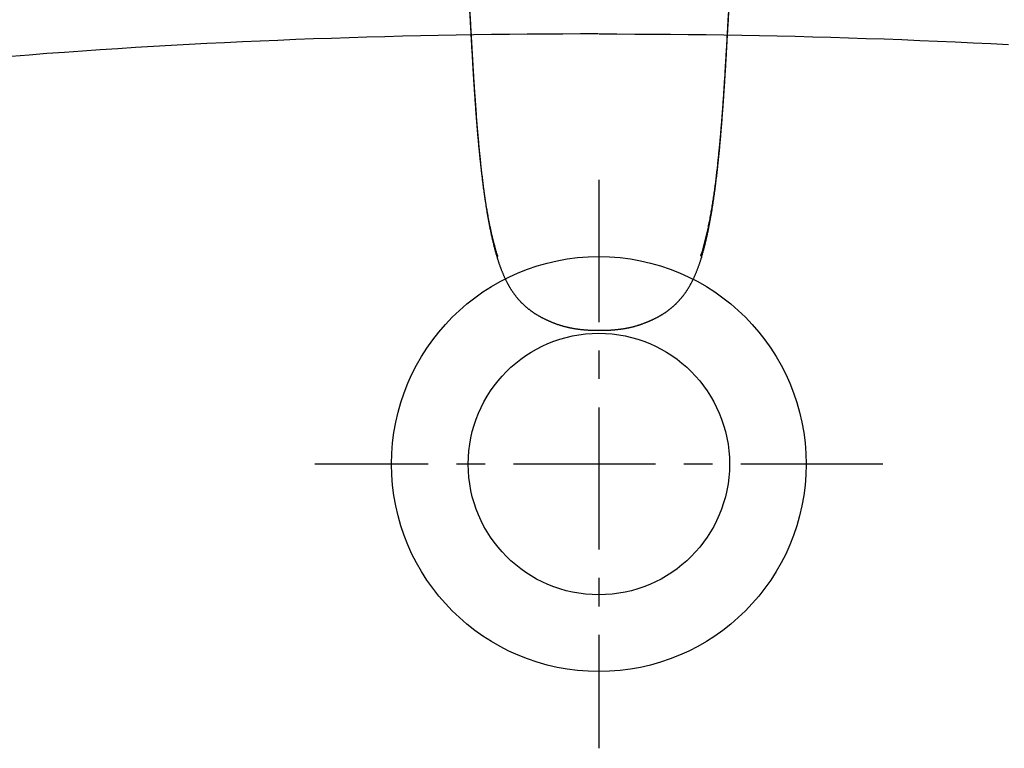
# Model space of a CAD drawing. Header units: centimetres. Extents: x 4120 to 19220, y -7417 to 180.
# Tile 198 of 223: x 18061 to 18078, y -2512 to -2499. Entities that reach past the tile are written whole.
import ezdxf

# ---------------------------------------------------------------- set-up
doc = ezdxf.new("R2010")
doc.units = ezdxf.units.CM
doc.linetypes.add('CENTER', pattern=[2, 1.25, -0.25, 0.25, -0.25])
doc.layers.add('URZĄDZENIA SANITARNE', color=6, linetype='Continuous')

# ---------------------------------------------------------------- blocks, each defined once
blk = doc.blocks.new('ORAS_ELECTRA')
for p, q in [((-1.795, -9.882), (-1.795, -9.882)), ((-1.795, -9.882), (-1.795, -9.883)), ((1.795, -9.882), (1.795, -9.883))]:
    blk.add_line(p, q)
for points, knots in [([(-2.369, -4.189), (-2.369, -4.196), (-2.368, -4.213), (-2.366, -4.24), (-2.364, -4.271), (-2.361, -4.301), (-2.359, -4.332), (-2.357, -4.364), (-2.355, -4.395), (-2.353, -4.427), (-2.35, -4.459), (-2.348, -4.491), (-2.346, -4.523), (-2.344, -4.555), (-2.341, -4.588), (-2.339, -4.621), (-2.337, -4.654), (-2.335, -4.687), (-2.332, -4.721), (-2.33, -4.754), (-2.328, -4.788), (-2.326, -4.823), (-2.323, -4.857), (-2.321, -4.892), (-2.319, -4.927), (-2.317, -4.962), (-2.314, -4.998), (-2.312, -5.034), (-2.309, -5.07), (-2.307, -5.107), (-2.305, -5.143), (-2.303, -5.178), (-2.3, -5.213), (-2.298, -5.247), (-2.296, -5.281), (-2.294, -5.314), (-2.292, -5.346), (-2.29, -5.378), (-2.288, -5.41), (-2.286, -5.442), (-2.284, -5.475), (-2.282, -5.507), (-2.28, -5.54), (-2.279, -5.573), (-2.277, -5.606), (-2.275, -5.641), (-2.273, -5.677), (-2.27, -5.714), (-2.268, -5.752), (-2.266, -5.791), (-2.264, -5.832), (-2.261, -5.873), (-2.259, -5.916), (-2.256, -5.96), (-2.254, -6.006), (-2.251, -6.053), (-2.248, -6.102), (-2.245, -6.153), (-2.242, -6.207), (-2.239, -6.263), (-2.236, -6.323), (-2.232, -6.388), (-2.228, -6.459), (-2.223, -6.539), (-2.217, -6.631), (-2.211, -6.725), (-2.206, -6.814), (-2.201, -6.892), (-2.196, -6.961), (-2.192, -7.025), (-2.187, -7.085), (-2.183, -7.142), (-2.179, -7.197), (-2.175, -7.252), (-2.171, -7.306), (-2.168, -7.358), (-2.164, -7.407), (-2.16, -7.455), (-2.156, -7.502), (-2.152, -7.548), (-2.149, -7.594), (-2.145, -7.638), (-2.141, -7.681), (-2.138, -7.724), (-2.134, -7.766), (-2.13, -7.807), (-2.127, -7.847), (-2.123, -7.887), (-2.119, -7.926), (-2.116, -7.965), (-2.112, -8.003), (-2.108, -8.041), (-2.105, -8.078), (-2.101, -8.114), (-2.097, -8.151), (-2.093, -8.187), (-2.09, -8.223), (-2.086, -8.258), (-2.082, -8.293), (-2.078, -8.328), (-2.074, -8.363), (-2.07, -8.397), (-2.066, -8.431), (-2.062, -8.465), (-2.058, -8.499), (-2.054, -8.532), (-2.05, -8.566), (-2.046, -8.6), (-2.041, -8.633), (-2.037, -8.667), (-2.032, -8.7), (-2.028, -8.734), (-2.023, -8.767), (-2.019, -8.8), (-2.014, -8.833), (-2.009, -8.865), (-2.004, -8.898), (-1.999, -8.93), (-1.994, -8.963), (-1.989, -8.995), (-1.984, -9.027), (-1.979, -9.059), (-1.974, -9.09), (-1.968, -9.122), (-1.963, -9.154), (-1.957, -9.186), (-1.951, -9.218), (-1.945, -9.25), (-1.939, -9.281), (-1.933, -9.313), (-1.927, -9.345), (-1.92, -9.377), (-1.914, -9.408), (-1.907, -9.44), (-1.9, -9.471), (-1.894, -9.503), (-1.886, -9.534), (-1.879, -9.565), (-1.872, -9.596), (-1.864, -9.627), (-1.857, -9.657), (-1.849, -9.687), (-1.842, -9.717), (-1.834, -9.746), (-1.826, -9.775), (-1.818, -9.804), (-1.81, -9.832), (-1.802, -9.858), (-1.797, -9.874), (-1.795, -9.881)], [0, 0, 0, 0, 0.003717, 0.009313, 0.014928, 0.020555, 0.026233, 0.03193, 0.037647, 0.043385, 0.049146, 0.054929, 0.060735, 0.066566, 0.072421, 0.078302, 0.08421, 0.090145, 0.096108, 0.102101, 0.108124, 0.114179, 0.120284, 0.12643, 0.132619, 0.138851, 0.145129, 0.151456, 0.157822, 0.164262, 0.170565, 0.17674, 0.182798, 0.188746, 0.194593, 0.200378, 0.205891, 0.21142, 0.216964, 0.222524, 0.228101, 0.233694, 0.239304, 0.244935, 0.25068, 0.256699, 0.262858, 0.269171, 0.275654, 0.282327, 0.289211, 0.29633, 0.303656, 0.31119, 0.318955, 0.326981, 0.335304, 0.343968, 0.353032, 0.362574, 0.372698, 0.383557, 0.395482, 0.409046, 0.424384, 0.442107, 0.456898, 0.469886, 0.481632, 0.49246, 0.502582, 0.51214, 0.521235, 0.530868, 0.540056, 0.548857, 0.557329, 0.565515, 0.573524, 0.581406, 0.589126, 0.596695, 0.604126, 0.611427, 0.618606, 0.625673, 0.632633, 0.639493, 0.646258, 0.652934, 0.659525, 0.665978, 0.67238, 0.678735, 0.685044, 0.691309, 0.697531, 0.703712, 0.709852, 0.715953, 0.722016, 0.728043, 0.734034, 0.739991, 0.745914, 0.751731, 0.757726, 0.763707, 0.769675, 0.775628, 0.781568, 0.787493, 0.793405, 0.799302, 0.805186, 0.811056, 0.816912, 0.822755, 0.828583, 0.834399, 0.840201, 0.845993, 0.851773, 0.857574, 0.863393, 0.869228, 0.875078, 0.880939, 0.88681, 0.892689, 0.898573, 0.904459, 0.910345, 0.916229, 0.922108, 0.927981, 0.933845, 0.93973, 0.945574, 0.951371, 0.95712, 0.962821, 0.968473, 0.974077, 0.979632, 0.985144, 0.990541, 0.995855, 1, 1, 1, 1]), ([(-1.788, -9.841), (-1.792, -9.827), (-1.801, -9.8), (-1.814, -9.757), (-1.827, -9.713), (-1.839, -9.668), (-1.851, -9.623), (-1.863, -9.578), (-1.876, -9.528), (-1.888, -9.475), (-1.902, -9.417), (-1.914, -9.359), (-1.927, -9.301), (-1.938, -9.242), (-1.95, -9.182), (-1.961, -9.122), (-1.971, -9.065), (-1.98, -9.011), (-1.989, -8.96), (-1.997, -8.908), (-2.005, -8.857), (-2.013, -8.805), (-2.02, -8.753), (-2.028, -8.7), (-2.035, -8.648), (-2.042, -8.595), (-2.049, -8.54), (-2.056, -8.482), (-2.063, -8.422), (-2.07, -8.362), (-2.077, -8.302), (-2.084, -8.241), (-2.091, -8.18), (-2.097, -8.12), (-2.103, -8.058), (-2.109, -7.997), (-2.116, -7.933), (-2.122, -7.866), (-2.128, -7.795), (-2.135, -7.725), (-2.141, -7.654), (-2.147, -7.583), (-2.153, -7.51), (-2.158, -7.437), (-2.164, -7.363), (-2.17, -7.29), (-2.176, -7.209), (-2.182, -7.121), (-2.189, -7.026), (-2.195, -6.93), (-2.202, -6.825), (-2.21, -6.708), (-2.217, -6.581), (-2.225, -6.461), (-2.231, -6.35), (-2.237, -6.246), (-2.243, -6.151), (-2.248, -6.064), (-2.252, -5.986), (-2.256, -5.909), (-2.26, -5.837), (-2.264, -5.771), (-2.267, -5.712), (-2.271, -5.652), (-2.274, -5.593), (-2.278, -5.533), (-2.281, -5.474), (-2.285, -5.415), (-2.288, -5.356), (-2.292, -5.297), (-2.296, -5.239), (-2.299, -5.181), (-2.303, -5.124), (-2.306, -5.068), (-2.31, -5.011), (-2.314, -4.95), (-2.318, -4.884), (-2.323, -4.814), (-2.328, -4.744), (-2.332, -4.677), (-2.337, -4.611), (-2.341, -4.548), (-2.345, -4.486), (-2.35, -4.423), (-2.354, -4.361), (-2.359, -4.298), (-2.363, -4.236), (-2.366, -4.195), (-2.367, -4.175)], [0, 0, 0, 0, 0.008254, 0.016507, 0.025317, 0.034126, 0.042936, 0.051746, 0.060556, 0.071566, 0.082578, 0.093589, 0.1046, 0.115711, 0.126823, 0.137935, 0.149046, 0.158432, 0.167818, 0.177204, 0.186591, 0.195976, 0.205383, 0.21479, 0.224198, 0.233605, 0.243012, 0.253602, 0.264194, 0.274785, 0.285377, 0.295967, 0.306582, 0.317197, 0.327813, 0.338428, 0.349043, 0.361157, 0.373272, 0.385388, 0.397503, 0.409617, 0.422179, 0.434741, 0.447303, 0.459865, 0.472427, 0.488628, 0.50483, 0.521032, 0.537233, 0.558838, 0.580443, 0.602048, 0.619714, 0.63738, 0.655045, 0.668297, 0.681548, 0.694797, 0.708046, 0.718249, 0.728453, 0.738657, 0.74886, 0.759063, 0.769284, 0.779506, 0.789728, 0.79995, 0.810172, 0.82009, 0.830008, 0.839927, 0.849846, 0.859764, 0.872181, 0.884598, 0.897015, 0.909432, 0.920744, 0.932056, 0.943368, 0.954679, 0.966009, 0.97734, 0.98867, 1, 1, 1, 1]), ([(1.788, -9.841), (1.792, -9.827), (1.801, -9.8), (1.814, -9.757), (1.827, -9.712), (1.84, -9.666), (1.852, -9.62), (1.864, -9.573), (1.876, -9.526), (1.887, -9.479), (1.898, -9.431), (1.909, -9.384), (1.919, -9.335), (1.929, -9.287), (1.939, -9.238), (1.949, -9.189), (1.958, -9.14), (1.967, -9.091), (1.975, -9.041), (1.984, -8.991), (1.992, -8.94), (2, -8.889), (2.008, -8.838), (2.015, -8.787), (2.023, -8.735), (2.03, -8.683), (2.037, -8.631), (2.044, -8.579), (2.051, -8.526), (2.057, -8.472), (2.064, -8.418), (2.07, -8.363), (2.077, -8.309), (2.083, -8.249), (2.09, -8.185), (2.097, -8.116), (2.104, -8.046), (2.111, -7.975), (2.119, -7.901), (2.126, -7.826), (2.132, -7.75), (2.139, -7.674), (2.145, -7.598), (2.152, -7.522), (2.158, -7.446), (2.164, -7.369), (2.17, -7.293), (2.176, -7.21), (2.182, -7.121), (2.189, -7.026), (2.195, -6.93), (2.202, -6.825), (2.21, -6.708), (2.217, -6.581), (2.224, -6.468), (2.23, -6.369), (2.235, -6.284), (2.24, -6.2), (2.245, -6.118), (2.249, -6.038), (2.253, -5.961), (2.258, -5.884), (2.262, -5.812), (2.266, -5.746), (2.269, -5.685), (2.273, -5.623), (2.276, -5.562), (2.28, -5.503), (2.283, -5.446), (2.286, -5.391), (2.29, -5.336), (2.293, -5.281), (2.296, -5.226), (2.3, -5.17), (2.304, -5.112), (2.307, -5.056), (2.311, -4.999), (2.315, -4.939), (2.319, -4.876), (2.323, -4.809), (2.328, -4.743), (2.332, -4.677), (2.337, -4.612), (2.341, -4.546), (2.346, -4.481), (2.35, -4.417), (2.354, -4.355), (2.359, -4.295), (2.363, -4.235), (2.366, -4.195), (2.367, -4.175)], [0, 0, 0, 0, 0.008254, 0.016507, 0.02553, 0.034553, 0.043576, 0.052599, 0.061622, 0.070733, 0.079845, 0.088957, 0.098069, 0.10718, 0.116312, 0.125444, 0.134576, 0.143708, 0.15284, 0.162117, 0.171395, 0.180673, 0.189951, 0.199229, 0.208526, 0.217824, 0.227123, 0.236421, 0.245719, 0.255331, 0.264944, 0.274557, 0.28417, 0.293783, 0.305821, 0.31786, 0.329899, 0.341938, 0.354976, 0.368015, 0.381054, 0.394094, 0.407132, 0.420191, 0.43325, 0.446309, 0.459368, 0.472427, 0.488628, 0.50483, 0.521031, 0.537233, 0.558838, 0.580443, 0.602048, 0.616437, 0.630826, 0.645215, 0.659604, 0.672724, 0.685844, 0.698965, 0.712084, 0.72259, 0.733096, 0.743602, 0.754107, 0.764612, 0.774114, 0.783617, 0.793119, 0.802622, 0.812124, 0.822104, 0.832085, 0.842066, 0.852047, 0.862028, 0.873762, 0.885496, 0.89723, 0.908963, 0.920715, 0.932467, 0.944219, 0.955971, 0.966978, 0.977985, 0.988993, 1, 1, 1, 1]), ([(1.795, -9.882), (1.797, -9.874), (1.803, -9.856), (1.811, -9.829), (1.818, -9.802), (1.826, -9.774), (1.834, -9.746), (1.841, -9.717), (1.849, -9.688), (1.856, -9.659), (1.864, -9.629), (1.871, -9.599), (1.878, -9.569), (1.885, -9.538), (1.892, -9.507), (1.899, -9.476), (1.906, -9.445), (1.913, -9.413), (1.919, -9.382), (1.926, -9.35), (1.932, -9.319), (1.938, -9.287), (1.944, -9.255), (1.95, -9.223), (1.956, -9.191), (1.962, -9.159), (1.967, -9.128), (1.973, -9.096), (1.978, -9.064), (1.983, -9.032), (1.988, -9), (1.994, -8.968), (1.998, -8.936), (2.003, -8.904), (2.008, -8.872), (2.013, -8.839), (2.018, -8.806), (2.022, -8.774), (2.027, -8.741), (2.031, -8.708), (2.036, -8.675), (2.04, -8.641), (2.045, -8.608), (2.049, -8.574), (2.053, -8.541), (2.057, -8.507), (2.061, -8.473), (2.065, -8.439), (2.069, -8.406), (2.073, -8.372), (2.077, -8.338), (2.081, -8.303), (2.085, -8.268), (2.088, -8.233), (2.092, -8.198), (2.096, -8.163), (2.1, -8.127), (2.103, -8.091), (2.107, -8.055), (2.111, -8.018), (2.114, -7.981), (2.118, -7.944), (2.121, -7.906), (2.125, -7.867), (2.128, -7.828), (2.132, -7.789), (2.136, -7.748), (2.139, -7.707), (2.143, -7.666), (2.146, -7.624), (2.15, -7.581), (2.153, -7.537), (2.157, -7.493), (2.161, -7.447), (2.164, -7.401), (2.168, -7.354), (2.171, -7.305), (2.175, -7.255), (2.179, -7.203), (2.183, -7.15), (2.187, -7.093), (2.191, -7.034), (2.195, -6.971), (2.2, -6.903), (2.205, -6.83), (2.21, -6.748), (2.216, -6.655), (2.222, -6.561), (2.227, -6.472), (2.231, -6.396), (2.235, -6.329), (2.239, -6.268), (2.242, -6.211), (2.245, -6.158), (2.248, -6.106), (2.251, -6.054), (2.254, -6.003), (2.257, -5.954), (2.259, -5.907), (2.262, -5.862), (2.264, -5.818), (2.267, -5.776), (2.269, -5.735), (2.272, -5.695), (2.274, -5.657), (2.276, -5.619), (2.278, -5.583), (2.28, -5.549), (2.282, -5.516), (2.284, -5.484), (2.286, -5.452), (2.288, -5.419), (2.29, -5.387), (2.292, -5.355), (2.294, -5.323), (2.296, -5.291), (2.298, -5.259), (2.3, -5.226), (2.302, -5.193), (2.304, -5.159), (2.306, -5.125), (2.308, -5.09), (2.311, -5.054), (2.313, -5.018), (2.315, -4.982), (2.318, -4.945), (2.32, -4.91), (2.322, -4.874), (2.325, -4.839), (2.327, -4.804), (2.329, -4.77), (2.331, -4.735), (2.334, -4.701), (2.336, -4.668), (2.338, -4.634), (2.341, -4.601), (2.343, -4.568), (2.345, -4.535), (2.347, -4.502), (2.35, -4.47), (2.352, -4.438), (2.354, -4.406), (2.356, -4.374), (2.358, -4.342), (2.361, -4.311), (2.363, -4.28), (2.365, -4.249), (2.367, -4.218), (2.369, -4.199), (2.369, -4.189)], [0, 0, 0, 0, 0.005038, 0.010202, 0.015438, 0.020746, 0.026129, 0.031616, 0.037148, 0.042728, 0.048356, 0.054031, 0.059753, 0.065522, 0.071336, 0.07721, 0.083054, 0.088907, 0.094767, 0.100633, 0.106501, 0.11237, 0.118237, 0.124099, 0.129955, 0.135801, 0.141637, 0.147458, 0.153264, 0.159052, 0.16482, 0.170592, 0.17638, 0.182182, 0.187997, 0.193826, 0.199669, 0.205525, 0.211396, 0.217281, 0.22318, 0.229093, 0.23502, 0.240962, 0.246917, 0.252887, 0.258873, 0.264744, 0.270655, 0.276599, 0.282577, 0.288591, 0.29464, 0.300727, 0.306852, 0.313017, 0.319222, 0.32547, 0.331761, 0.338097, 0.34448, 0.35091, 0.357432, 0.364069, 0.37079, 0.377602, 0.384508, 0.391515, 0.398627, 0.405853, 0.413199, 0.420673, 0.428284, 0.436043, 0.443961, 0.451976, 0.460197, 0.46869, 0.477489, 0.486643, 0.49621, 0.506268, 0.516924, 0.528329, 0.540707, 0.554406, 0.569958, 0.587907, 0.602425, 0.615225, 0.626448, 0.6367, 0.646277, 0.655311, 0.663901, 0.672996, 0.681665, 0.689963, 0.697946, 0.705657, 0.713128, 0.720386, 0.727407, 0.734186, 0.740753, 0.747131, 0.753341, 0.759398, 0.764702, 0.770296, 0.775908, 0.781502, 0.78708, 0.792642, 0.798188, 0.803719, 0.809237, 0.814915, 0.820728, 0.826637, 0.832648, 0.83877, 0.845009, 0.851377, 0.857823, 0.864175, 0.870479, 0.876735, 0.882947, 0.889115, 0.895241, 0.901326, 0.907364, 0.913372, 0.919351, 0.925301, 0.931224, 0.93712, 0.942989, 0.948834, 0.954654, 0.960451, 0.966225, 0.971977, 0.977708, 0.983419, 0.989109, 0.994754, 1, 1, 1, 1]), ([(-1.788, -9.841), (-1.788, -9.842), (-1.79, -9.845), (-1.792, -9.85), (-1.794, -9.856), (-1.796, -9.861), (-1.797, -9.867), (-1.797, -9.872), (-1.796, -9.877), (-1.796, -9.88), (-1.795, -9.882), (-1.795, -9.882)], [0, 0, 0, 0, 0.07486, 0.206455, 0.338602, 0.471195, 0.60435, 0.73461, 0.853802, 0.973322, 1, 1, 1, 1]), ([(1.788, -9.841), (1.788, -9.842), (1.79, -9.845), (1.792, -9.85), (1.794, -9.856), (1.796, -9.861), (1.797, -9.867), (1.797, -9.872), (1.796, -9.877), (1.795, -9.88), (1.795, -9.882), (1.795, -9.882)], [0, 0, 0, 0, 0.074863, 0.207127, 0.339613, 0.4721, 0.604364, 0.732369, 0.860777, 0.989391, 1, 1, 1, 1]), ([(-1.795, -9.883), (-1.794, -9.886), (-1.791, -9.896), (-1.785, -9.914), (-1.777, -9.937), (-1.769, -9.962), (-1.761, -9.986), (-1.753, -10.009), (-1.745, -10.032), (-1.736, -10.054), (-1.728, -10.076), (-1.72, -10.097), (-1.712, -10.117), (-1.704, -10.137), (-1.696, -10.157), (-1.688, -10.176), (-1.68, -10.194), (-1.671, -10.213), (-1.663, -10.231), (-1.655, -10.248), (-1.647, -10.265), (-1.638, -10.282), (-1.63, -10.298), (-1.622, -10.314), (-1.613, -10.33), (-1.605, -10.346), (-1.596, -10.361), (-1.588, -10.376), (-1.579, -10.39), (-1.571, -10.405), (-1.562, -10.419), (-1.553, -10.433), (-1.544, -10.447), (-1.535, -10.46), (-1.525, -10.474), (-1.516, -10.488), (-1.506, -10.501), (-1.497, -10.514), (-1.487, -10.527), (-1.477, -10.54), (-1.467, -10.553), (-1.457, -10.566), (-1.447, -10.578), (-1.437, -10.59), (-1.426, -10.602), (-1.416, -10.614), (-1.406, -10.626), (-1.395, -10.637), (-1.384, -10.648), (-1.374, -10.66), (-1.363, -10.671), (-1.352, -10.682), (-1.341, -10.692), (-1.33, -10.703), (-1.318, -10.713), (-1.307, -10.724), (-1.296, -10.734), (-1.284, -10.744), (-1.272, -10.754), (-1.261, -10.763), (-1.249, -10.773), (-1.237, -10.782), (-1.225, -10.791), (-1.213, -10.801), (-1.201, -10.81), (-1.188, -10.818), (-1.176, -10.827), (-1.163, -10.836), (-1.151, -10.844), (-1.138, -10.853), (-1.125, -10.861), (-1.112, -10.869), (-1.098, -10.877), (-1.084, -10.885), (-1.071, -10.894), (-1.057, -10.901), (-1.043, -10.909), (-1.029, -10.917), (-1.014, -10.925), (-1, -10.932), (-0.985, -10.94), (-0.97, -10.947), (-0.955, -10.954), (-0.94, -10.961), (-0.925, -10.968), (-0.91, -10.975), (-0.895, -10.982), (-0.88, -10.989), (-0.865, -10.995), (-0.849, -11.002), (-0.834, -11.008), (-0.818, -11.014), (-0.803, -11.02), (-0.787, -11.026), (-0.772, -11.032), (-0.756, -11.038), (-0.741, -11.043), (-0.725, -11.049), (-0.709, -11.054), (-0.693, -11.059), (-0.677, -11.064), (-0.661, -11.069), (-0.646, -11.073), (-0.63, -11.078), (-0.614, -11.082), (-0.598, -11.086), (-0.582, -11.09), (-0.565, -11.094), (-0.549, -11.098), (-0.533, -11.102), (-0.516, -11.105), (-0.499, -11.108), (-0.482, -11.112), (-0.465, -11.115), (-0.448, -11.118), (-0.43, -11.121), (-0.413, -11.123), (-0.395, -11.126), (-0.377, -11.129), (-0.359, -11.131), (-0.34, -11.133), (-0.322, -11.135), (-0.303, -11.137), (-0.284, -11.139), (-0.264, -11.141), (-0.245, -11.142), (-0.225, -11.144), (-0.205, -11.145), (-0.185, -11.146), (-0.165, -11.148), (-0.144, -11.149), (-0.123, -11.149), (-0.102, -11.15), (-0.081, -11.151), (-0.059, -11.151), (-0.038, -11.151), (-0.018, -11.151), (-0.005, -11.151), (0, -11.151)], [0, 0, 0, 0, 0.0048173, 0.0137162, 0.0251837, 0.0364292, 0.0474423, 0.0582281, 0.0688043, 0.079101, 0.0891433, 0.0989535, 0.1085514, 0.1179539, 0.1271763, 0.1362319, 0.1451327, 0.1538901, 0.1625239, 0.1709913, 0.1793038, 0.187474, 0.1955127, 0.2034299, 0.2112343, 0.2189339, 0.226536, 0.234047, 0.2414731, 0.2488199, 0.2560685, 0.2631903, 0.2704993, 0.2777933, 0.2850672, 0.2923163, 0.2995363, 0.3067229, 0.3138724, 0.3209813, 0.3280462, 0.3350643, 0.3420328, 0.3489495, 0.3558097, 0.3626531, 0.3694834, 0.3762802, 0.3830449, 0.3897792, 0.3964848, 0.4031632, 0.4098159, 0.4164445, 0.4230504, 0.4296352, 0.4362002, 0.4427469, 0.4492767, 0.4557909, 0.4622929, 0.4687296, 0.4751875, 0.4816343, 0.4880712, 0.4944996, 0.5009208, 0.5073359, 0.5137455, 0.5201465, 0.5266912, 0.5332824, 0.5399127, 0.5465735, 0.5532561, 0.5599511, 0.5666486, 0.5733314, 0.5800866, 0.586875, 0.5936978, 0.6005561, 0.6074509, 0.6143832, 0.6213424, 0.6277813, 0.6345844, 0.6413836, 0.6481784, 0.654969, 0.6617552, 0.6685373, 0.6753312, 0.6818729, 0.6885959, 0.695307, 0.7020057, 0.7086923, 0.7153668, 0.7220294, 0.7286805, 0.7353204, 0.7419495, 0.7485682, 0.7551769, 0.7617763, 0.7683668, 0.7749453, 0.7814947, 0.788216, 0.7949899, 0.8018158, 0.8086919, 0.815616, 0.822586, 0.8295976, 0.8366693, 0.8438073, 0.8510058, 0.8582686, 0.8655999, 0.8730039, 0.8804843, 0.8880534, 0.8956971, 0.9034089, 0.9111927, 0.9190524, 0.9269922, 0.9350165, 0.9431299, 0.9513377, 0.959645, 0.9680579, 0.9765824, 0.9852458, 0.9937364, 1, 1, 1, 1]), ([(0, -11.151), (0.002, -11.151), (0.012, -11.151), (0.028, -11.151), (0.05, -11.151), (0.072, -11.151), (0.094, -11.15), (0.115, -11.15), (0.137, -11.149), (0.158, -11.148), (0.179, -11.147), (0.2, -11.146), (0.22, -11.144), (0.241, -11.143), (0.261, -11.141), (0.28, -11.139), (0.3, -11.138), (0.319, -11.136), (0.338, -11.133), (0.357, -11.131), (0.376, -11.129), (0.395, -11.126), (0.413, -11.123), (0.431, -11.121), (0.449, -11.118), (0.466, -11.115), (0.484, -11.111), (0.501, -11.108), (0.519, -11.105), (0.536, -11.101), (0.552, -11.097), (0.569, -11.093), (0.585, -11.089), (0.602, -11.085), (0.617, -11.081), (0.633, -11.077), (0.649, -11.072), (0.665, -11.068), (0.681, -11.063), (0.696, -11.058), (0.712, -11.053), (0.728, -11.048), (0.743, -11.042), (0.759, -11.037), (0.774, -11.031), (0.79, -11.025), (0.805, -11.019), (0.821, -11.013), (0.836, -11.007), (0.851, -11.001), (0.866, -10.994), (0.882, -10.988), (0.897, -10.981), (0.912, -10.974), (0.927, -10.968), (0.942, -10.96), (0.958, -10.953), (0.973, -10.946), (0.988, -10.938), (1.003, -10.93), (1.018, -10.923), (1.032, -10.915), (1.047, -10.907), (1.061, -10.899), (1.075, -10.891), (1.089, -10.883), (1.103, -10.875), (1.116, -10.866), (1.13, -10.858), (1.143, -10.849), (1.156, -10.841), (1.169, -10.832), (1.181, -10.823), (1.194, -10.815), (1.206, -10.806), (1.218, -10.797), (1.23, -10.788), (1.242, -10.778), (1.254, -10.769), (1.265, -10.759), (1.277, -10.75), (1.288, -10.74), (1.3, -10.73), (1.311, -10.72), (1.322, -10.71), (1.333, -10.699), (1.344, -10.689), (1.355, -10.678), (1.366, -10.667), (1.377, -10.656), (1.388, -10.645), (1.398, -10.634), (1.409, -10.622), (1.419, -10.611), (1.429, -10.599), (1.439, -10.587), (1.45, -10.575), (1.459, -10.563), (1.469, -10.55), (1.479, -10.538), (1.489, -10.525), (1.499, -10.512), (1.508, -10.499), (1.518, -10.485), (1.527, -10.472), (1.536, -10.458), (1.545, -10.445), (1.554, -10.431), (1.563, -10.417), (1.572, -10.403), (1.58, -10.389), (1.589, -10.374), (1.597, -10.36), (1.605, -10.345), (1.613, -10.33), (1.622, -10.315), (1.63, -10.299), (1.638, -10.284), (1.646, -10.267), (1.654, -10.251), (1.662, -10.234), (1.669, -10.217), (1.677, -10.2), (1.685, -10.182), (1.693, -10.164), (1.701, -10.145), (1.709, -10.126), (1.716, -10.106), (1.724, -10.087), (1.732, -10.066), (1.74, -10.046), (1.747, -10.024), (1.755, -10.003), (1.763, -9.98), (1.771, -9.957), (1.778, -9.934), (1.786, -9.91), (1.792, -9.892), (1.795, -9.883), (1.795, -9.883)], [0, 0, 0, 0, 0.00238, 0.011424, 0.019568, 0.028355, 0.036934, 0.045536, 0.05402, 0.062394, 0.070664, 0.078835, 0.086913, 0.094904, 0.102812, 0.110642, 0.118398, 0.126087, 0.133711, 0.141243, 0.148695, 0.156072, 0.163379, 0.17062, 0.177805, 0.184927, 0.191988, 0.199, 0.205963, 0.212872, 0.219728, 0.226531, 0.233322, 0.23986, 0.246406, 0.252962, 0.259527, 0.266102, 0.272688, 0.279286, 0.285895, 0.292516, 0.299149, 0.305795, 0.312454, 0.319126, 0.325811, 0.332505, 0.339054, 0.345814, 0.35258, 0.359351, 0.366127, 0.372909, 0.379696, 0.386519, 0.393748, 0.400766, 0.407745, 0.414686, 0.421591, 0.42846, 0.435297, 0.44215, 0.448878, 0.455608, 0.462327, 0.469027, 0.475699, 0.482332, 0.488922, 0.495442, 0.501834, 0.50823, 0.514633, 0.521043, 0.527462, 0.533891, 0.54033, 0.546715, 0.553198, 0.559695, 0.566207, 0.572736, 0.579282, 0.585848, 0.592435, 0.599044, 0.605677, 0.612334, 0.619019, 0.625731, 0.632473, 0.639246, 0.646052, 0.652906, 0.65973, 0.666606, 0.673534, 0.68051, 0.687532, 0.694598, 0.701705, 0.708848, 0.716025, 0.723233, 0.730465, 0.737719, 0.744989, 0.752275, 0.759414, 0.766652, 0.773961, 0.781348, 0.788818, 0.796376, 0.804029, 0.811782, 0.819644, 0.827621, 0.835723, 0.843959, 0.85234, 0.860884, 0.869558, 0.878372, 0.887331, 0.896445, 0.905725, 0.915185, 0.924838, 0.9347, 0.94479, 0.955128, 0.965748, 0.976564, 0.987589, 0.998833, 1, 1, 1, 1])]:
    blk.add_open_spline(points, degree=3, knots=knots)
blk = doc.blocks.new('Umywalka KOŁO_bez barier')
at = {"linetype": 'Continuous'}
for points in [[(-0.005, -12.438), (-0.319, -12.438), (-0.632, -12.439), (-0.946, -12.441), (-1.259, -12.444), (-1.572, -12.447), (-1.886, -12.45), (-2.199, -12.455), (-2.512, -12.46), (-2.826, -12.466), (-3.139, -12.472), (-3.452, -12.479), (-3.766, -12.487), (-4.079, -12.496), (-4.392, -12.505), (-4.705, -12.515), (-5.019, -12.526), (-5.332, -12.538), (-5.645, -12.55), (-5.958, -12.563), (-6.271, -12.577), (-6.584, -12.592), (-6.897, -12.607), (-7.21, -12.624), (-7.523, -12.641), (-7.836, -12.659), (-8.149, -12.677), (-8.462, -12.697), (-8.774, -12.718), (-9.087, -12.739), (-9.4, -12.761), (-9.712, -12.784), (-10.025, -12.808), (-10.337, -12.833)], [(0.007, -12.438), (0.32, -12.438), (0.633, -12.439), (0.947, -12.441), (1.26, -12.444), (1.573, -12.447), (1.887, -12.45), (2.2, -12.455), (2.514, -12.46), (2.827, -12.466), (3.14, -12.472), (3.454, -12.479), (3.767, -12.487), (4.08, -12.496), (4.393, -12.505), (4.707, -12.515), (5.02, -12.526), (5.333, -12.538), (5.646, -12.55), (5.959, -12.563), (6.272, -12.577), (6.585, -12.592), (6.898, -12.607), (7.211, -12.624)]]:
    blk.add_lwpolyline(points, dxfattribs=at)
at = {"linetype": 'CENTER', "ltscale": 2}
for points in [[(0.001, -15.002), (0.001, -24.996)], [(4.998, -19.999), (-4.996, -19.999)]]:
    blk.add_lwpolyline(points, dxfattribs=at)
for radius in [3.648, 2.299]:
    blk.add_circle((0.001, -19.999), radius)
blk.add_blockref('ORAS_ELECTRA', (0.009, -6.497))

msp = doc.modelspace()

# ---------------------------------------------------------------- block references
at = {"layer": 'URZĄDZENIA SANITARNE', "color": 102, "linetype": 'Continuous', "lineweight": 20, "rotation": 360}
msp.add_blockref('Umywalka KOŁO_bez barier', (18070.738, -2486.969, 0), dxfattribs=at)

doc.saveas('drawing.dxf')
